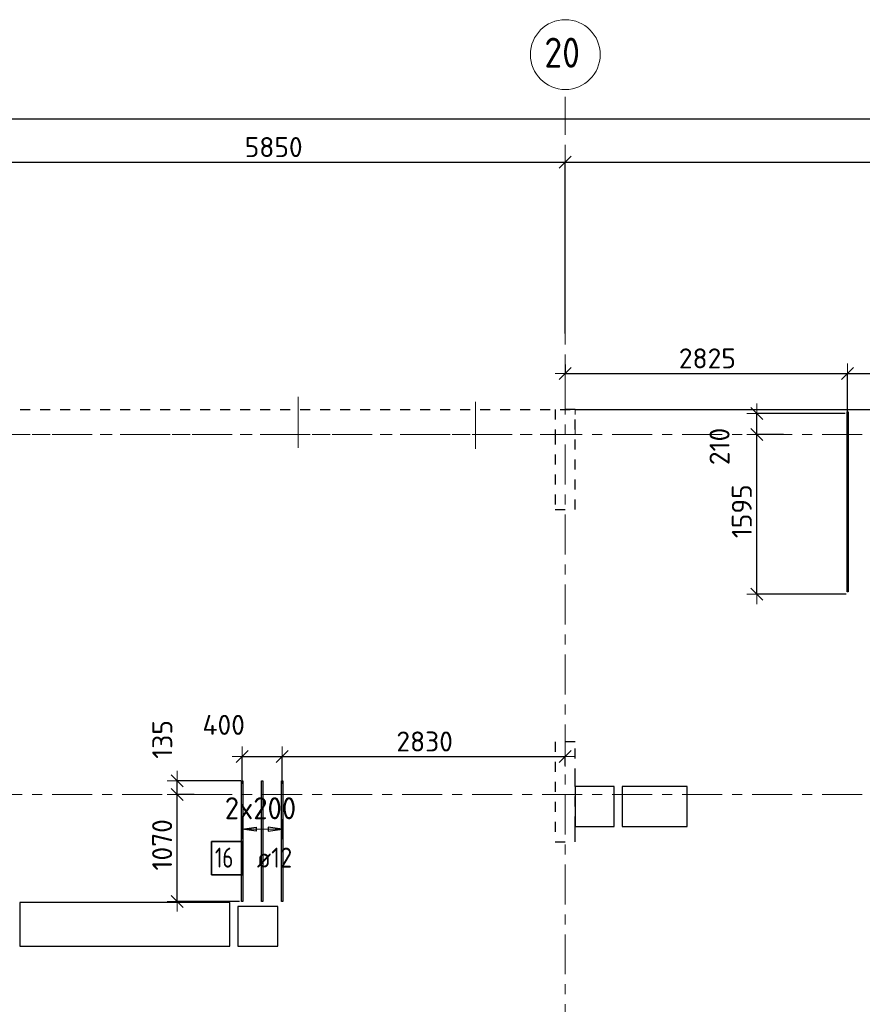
# Model space of a CAD drawing. Header units: metres. Extents: x -38 to 97, y -15 to 21.
# Tile 11 of 87: x 46.04 to 54.47, y 10.7 to 20.55. Entities that reach past the tile are written whole.
import ezdxf

# ---------------------------------------------------------------- set-up
doc = ezdxf.new("R2010")
doc.units = ezdxf.units.M
doc.header["$PDMODE"] = 65
for name, pattern in [('______11', [0.5, 0.4, -0.05, 0, -0.05]), ('______2', [0.0405, 0.03, -0.0105]), ('______3', [0.5, 0.4, -0.1]), ('______5', [1.1, 0.8, -0.1, 0.1, -0.1])]:
    doc.linetypes.add(name, pattern=pattern)
for name, color, linetype, lineweight in [('XR$2$Осевая линия (1)', 7, '______5', 13), ('XR$2$Размерная линия (1)', 7, 'Continuous', 13), ('XR$4$Балка (1)', 7, '______3', 13), ('XR$4$Перекрытие (1)', 7, 'Continuous', 35), ('XR$4$Размерная линия (1)', 7, 'Continuous', 13)]:
    doc.layers.add(name, color=color, linetype=linetype, lineweight=lineweight)
doc.layers.add('XR$4$Арм.стержн.Доп. Арм ниж.зоны У', color=7, linetype='Continuous', lineweight=35, true_color=0x1cff1c)
doc.layers.add('XR$6$Стена_ бетон несущ.', color=7, linetype='Continuous', lineweight=70, true_color=0xb4b496)
doc.styles.add('ISOCPEUR', font='txt')
doc.dimstyles.new('DIMSTYLE_3', dxfattribs={"dimtxt": 0.2, "dimasz": 0.2, "dimexe": 0, "dimexo": 0, "dimgap": 0.1, "dimtad": 2, "dimdec": 0, "dimlfac": 1000, "dimrnd": 5, "dimzin": 12, "dimdsep": 46, "dimtxsty": 'ISOCPEUR', "dimblk1": 'ALL_ML_STRICH', "dimblk2": 'ALL_ML_STRICH', "dimsah": 1, "dimcen": 0, "dimclrd": 7, "dimclre": 256, "dimclrt": 7, "dimadec": 0, "dimazin": 0, "dimtfac": 1, "dimtdec": 0, "dimtix": 1, "dimtmove": 2, "dimatfit": 3, "dimfxl": 0, "dimtzin": 0, "dimlwd": 0, "dimlwe": -3, "dimarcsym": 0})
doc.dimstyles.new('DIMSTYLE_33', dxfattribs={"dimtxt": 0.2, "dimasz": 0.2, "dimexe": 0, "dimexo": 0, "dimgap": 0.1, "dimtad": 2, "dimdec": 0, "dimlfac": 1000, "dimrnd": 5, "dimzin": 12, "dimdsep": 46, "dimtxsty": 'ISOCPEUR', "dimblk1": 'ALL_ML_STRICH', "dimblk2": 'ALL_ML_STRICH', "dimsah": 1, "dimcen": 0, "dimclrd": 7, "dimclre": 256, "dimclrt": 7, "dimadec": 0, "dimazin": 0, "dimtfac": 1, "dimtdec": 0, "dimtix": 1, "dimtmove": 2, "dimatfit": 3, "dimfxl": 0, "dimtvp": 1.2, "dimtzin": 0, "dimlwd": 0, "dimlwe": -3, "dimarcsym": 0})

# ---------------------------------------------------------------- blocks, each defined once
blk = doc.blocks.new('ALL_ML_STRICH')
at = {"color": 0, "linetype": 'ByBlock', "lineweight": -2}
for p, q in [((0, -0.5), (0, 0.5)), ((-1, 0), (0.5, 0)), ((-0.3, -0.3), (0.3, 0.3))]:
    blk.add_line(p, q, dxfattribs=at)
blk = doc.blocks.new('*D11')
at = {"layer": 'DEFPOINTS', "color": 7, "linetype": 'Continuous', "lineweight": 13, "transparency": 33554687}
for p in [(0.5, 19.5574), (0.5, 19.3768), (61.6, 17.1197)]:
    blk.add_point(p, dxfattribs=at)
at = {"layer": 'XR$2$Размерная линия (1)', "color": 9, "linetype": 'Continuous', "lineweight": -2, "true_color": 0xc7c7c7, "transparency": 33554687}
for p, q in [((0.5, 19.3568), (0.5, 19.5574)), ((61.6, 17.1397), (61.6, 19.5574))]:
    blk.add_line(p, q, dxfattribs=at)
at = {"layer": 'XR$2$Размерная линия (1)', "color": 7, "linetype": 'Continuous', "lineweight": -2, "transparency": 33554687}
blk.add_line((0.5, 19.5574), (61.6, 19.5574), dxfattribs=at)
at = {"layer": 'XR$2$Размерная линия (1)', "color": 7, "linetype": 'Continuous', "lineweight": 13, "transparency": 33554687, "xscale": 0.2, "yscale": 0.2, "zscale": 0.2, "rotation": 180}
blk.add_blockref('ALL_ML_STRICH', (0.5, 19.5574), dxfattribs=at)
at = {"layer": 'XR$2$Размерная линия (1)', "color": 7, "linetype": 'Continuous', "lineweight": 13, "transparency": 33554687, "xscale": 0.2, "yscale": 0.2, "zscale": 0.2}
blk.add_blockref('ALL_ML_STRICH', (61.6, 19.5574), dxfattribs=at)
at = {"layer": 'XR$2$Размерная линия (1)', "color": 7, "linetype": 'Continuous', "lineweight": 13, "transparency": 33554687, "insert": (31.1, 19.7074), "char_height": 0.2, "width": 1, "attachment_point": 5, "style": 'ISOCPEUR'}
blk.add_mtext('\\A1;{61100}', dxfattribs=at)
blk = doc.blocks.new('*D37')
at = {"layer": 'DEFPOINTS', "color": 7, "linetype": 'Continuous', "lineweight": 13, "transparency": 33554687}
for p in [(45.65, 19.1261), (45.65, 19.0502), (51.5, 17.3896)]:
    blk.add_point(p, dxfattribs=at)
at = {"layer": 'XR$2$Размерная линия (1)', "color": 9, "linetype": 'Continuous', "lineweight": -2, "true_color": 0xc7c7c7, "transparency": 33554687}
for p, q in [((45.65, 19.0702), (45.65, 19.1261)), ((51.5, 17.4096), (51.5, 19.1261))]:
    blk.add_line(p, q, dxfattribs=at)
at = {"layer": 'XR$2$Размерная линия (1)', "color": 7, "linetype": 'Continuous', "lineweight": -2, "transparency": 33554687}
blk.add_line((45.65, 19.1261), (51.5, 19.1261), dxfattribs=at)
at = {"layer": 'XR$2$Размерная линия (1)', "color": 7, "linetype": 'Continuous', "lineweight": 13, "transparency": 33554687, "xscale": 0.2, "yscale": 0.2, "zscale": 0.2, "rotation": 180}
blk.add_blockref('ALL_ML_STRICH', (45.65, 19.1261), dxfattribs=at)
at = {"layer": 'XR$2$Размерная линия (1)', "color": 7, "linetype": 'Continuous', "lineweight": 13, "transparency": 33554687, "xscale": 0.2, "yscale": 0.2, "zscale": 0.2}
blk.add_blockref('ALL_ML_STRICH', (51.5, 19.1261), dxfattribs=at)
at = {"layer": 'XR$2$Размерная линия (1)', "color": 7, "linetype": 'Continuous', "lineweight": 13, "transparency": 33554687, "insert": (48.585, 19.2761), "char_height": 0.2, "width": 0.8, "attachment_point": 5, "style": 'ISOCPEUR'}
blk.add_mtext('\\A1;{5850}', dxfattribs=at)
blk = doc.blocks.new('*D38')
at = {"layer": 'DEFPOINTS', "color": 7, "linetype": 'Continuous', "lineweight": 13, "transparency": 33554687}
for p in [(51.5, 19.1261), (61.6, 17.4912), (51.5, 17.3896)]:
    blk.add_point(p, dxfattribs=at)
at = {"layer": 'XR$2$Размерная линия (1)', "color": 9, "linetype": 'Continuous', "lineweight": -2, "true_color": 0xc7c7c7, "transparency": 33554687}
for p, q in [((51.5, 17.4096), (51.5, 19.1261)), ((61.6, 17.5112), (61.6, 19.1261))]:
    blk.add_line(p, q, dxfattribs=at)
at = {"layer": 'XR$2$Размерная линия (1)', "color": 7, "linetype": 'Continuous', "lineweight": -2, "transparency": 33554687}
blk.add_line((51.5, 19.1261), (61.6, 19.1261), dxfattribs=at)
at = {"layer": 'XR$2$Размерная линия (1)', "color": 7, "linetype": 'Continuous', "lineweight": 13, "transparency": 33554687, "xscale": 0.2, "yscale": 0.2, "zscale": 0.2, "rotation": 180}
blk.add_blockref('ALL_ML_STRICH', (51.5, 19.1261), dxfattribs=at)
at = {"layer": 'XR$2$Размерная линия (1)', "color": 7, "linetype": 'Continuous', "lineweight": 13, "transparency": 33554687, "xscale": 0.2, "yscale": 0.2, "zscale": 0.2}
blk.add_blockref('ALL_ML_STRICH', (61.6, 19.1261), dxfattribs=at)
at = {"layer": 'XR$2$Размерная линия (1)', "color": 7, "linetype": 'Continuous', "lineweight": 13, "transparency": 33554687, "insert": (56.6, 19.2761), "char_height": 0.2, "width": 1, "attachment_point": 5, "style": 'ISOCPEUR'}
blk.add_mtext('\\A1;{10100}', dxfattribs=at)
blk = doc.blocks.new('*D279')
at = {"layer": 'DEFPOINTS', "color": 7, "linetype": 'Continuous', "lineweight": 13, "transparency": 33554687}
for p in [(48.27, 13.1794), (48.27, 12.8855), (48.67, 12.8855)]:
    blk.add_point(p, dxfattribs=at)
at = {"layer": 'XR$4$Размерная линия (1)', "color": 9, "linetype": 'Continuous', "lineweight": -2, "true_color": 0xc7c7c7, "transparency": 33554687}
for p, q in [((48.27, 12.9055), (48.27, 13.1794)), ((48.67, 12.9055), (48.67, 13.1794))]:
    blk.add_line(p, q, dxfattribs=at)
at = {"layer": 'XR$4$Размерная линия (1)', "color": 7, "linetype": 'Continuous', "lineweight": -2, "transparency": 33554687}
blk.add_line((48.27, 13.1794), (48.67, 13.1794), dxfattribs=at)
at = {"layer": 'XR$4$Размерная линия (1)', "color": 7, "linetype": 'Continuous', "lineweight": 13, "transparency": 33554687, "xscale": 0.2, "yscale": 0.2, "zscale": 0.2, "rotation": 180}
blk.add_blockref('ALL_ML_STRICH', (48.27, 13.1794), dxfattribs=at)
at = {"layer": 'XR$4$Размерная линия (1)', "color": 7, "linetype": 'Continuous', "lineweight": 13, "transparency": 33554687, "xscale": 0.2, "yscale": 0.2, "zscale": 0.2}
blk.add_blockref('ALL_ML_STRICH', (48.67, 13.1794), dxfattribs=at)
at = {"layer": 'XR$4$Размерная линия (1)', "color": 7, "linetype": 'Continuous', "lineweight": 13, "transparency": 33554687, "insert": (48.0852, 13.4956), "char_height": 0.2, "width": 0.6, "attachment_point": 5, "style": 'ISOCPEUR'}
blk.add_mtext('\\A1;{400}', dxfattribs=at)
blk = doc.blocks.new('*D280')
at = {"layer": 'DEFPOINTS', "color": 7, "linetype": 'Continuous', "lineweight": 13, "transparency": 33554687}
for p in [(48.67, 13.1794), (51.5, 13.0679), (48.67, 12.8855)]:
    blk.add_point(p, dxfattribs=at)
at = {"layer": 'XR$4$Размерная линия (1)', "color": 9, "linetype": 'Continuous', "lineweight": -2, "true_color": 0xc7c7c7, "transparency": 33554687}
for p, q in [((48.67, 12.9055), (48.67, 13.1794)), ((51.5, 13.0879), (51.5, 13.1794))]:
    blk.add_line(p, q, dxfattribs=at)
at = {"layer": 'XR$4$Размерная линия (1)', "color": 7, "linetype": 'Continuous', "lineweight": -2, "transparency": 33554687}
blk.add_line((48.67, 13.1794), (51.5, 13.1794), dxfattribs=at)
at = {"layer": 'XR$4$Размерная линия (1)', "color": 7, "linetype": 'Continuous', "lineweight": 13, "transparency": 33554687, "xscale": 0.2, "yscale": 0.2, "zscale": 0.2, "rotation": 180}
blk.add_blockref('ALL_ML_STRICH', (48.67, 13.1794), dxfattribs=at)
at = {"layer": 'XR$4$Размерная линия (1)', "color": 7, "linetype": 'Continuous', "lineweight": 13, "transparency": 33554687, "xscale": 0.2, "yscale": 0.2, "zscale": 0.2}
blk.add_blockref('ALL_ML_STRICH', (51.5, 13.1794), dxfattribs=at)
at = {"layer": 'XR$4$Размерная линия (1)', "color": 7, "linetype": 'Continuous', "lineweight": 13, "transparency": 33554687, "insert": (50.095, 13.3294), "char_height": 0.2, "width": 0.8, "attachment_point": 5, "style": 'ISOCPEUR'}
blk.add_mtext('\\A1;{2830}', dxfattribs=at)
blk = doc.blocks.new('*D298')
at = {"layer": 'DEFPOINTS', "color": 7, "linetype": 'Continuous', "lineweight": 13, "transparency": 33554687}
for p in [(51.5, 17.1225), (51.5, 17.0122), (54.3253, 16.5581)]:
    blk.add_point(p, dxfattribs=at)
at = {"layer": 'XR$4$Размерная линия (1)', "color": 9, "linetype": 'Continuous', "lineweight": -2, "true_color": 0xc7c7c7, "transparency": 33554687}
for p, q in [((51.5, 17.1025), (51.5, 17.0122)), ((54.3253, 16.5781), (54.3253, 17.0122))]:
    blk.add_line(p, q, dxfattribs=at)
at = {"layer": 'XR$4$Размерная линия (1)', "color": 7, "linetype": 'Continuous', "lineweight": -2, "transparency": 33554687}
blk.add_line((51.5, 17.0122), (54.3253, 17.0122), dxfattribs=at)
at = {"layer": 'XR$4$Размерная линия (1)', "color": 7, "linetype": 'Continuous', "lineweight": 13, "transparency": 33554687, "xscale": 0.2, "yscale": 0.2, "zscale": 0.2, "rotation": 180}
blk.add_blockref('ALL_ML_STRICH', (51.5, 17.0122), dxfattribs=at)
at = {"layer": 'XR$4$Размерная линия (1)', "color": 7, "linetype": 'Continuous', "lineweight": 13, "transparency": 33554687, "xscale": 0.2, "yscale": 0.2, "zscale": 0.2}
blk.add_blockref('ALL_ML_STRICH', (54.3253, 17.0122), dxfattribs=at)
at = {"layer": 'XR$4$Размерная линия (1)', "color": 7, "linetype": 'Continuous', "lineweight": 13, "transparency": 33554687, "insert": (52.9226, 17.1622), "char_height": 0.2, "width": 0.8, "attachment_point": 5, "style": 'ISOCPEUR'}
blk.add_mtext('\\A1;{2825}', dxfattribs=at)
blk = doc.blocks.new('*D299')
at = {"layer": 'DEFPOINTS', "color": 7, "linetype": 'Continuous', "lineweight": 13, "transparency": 33554687}
for p in [(54.3253, 17.0122), (54.3253, 16.5581), (54.7253, 16.5516)]:
    blk.add_point(p, dxfattribs=at)
at = {"layer": 'XR$4$Размерная линия (1)', "color": 9, "linetype": 'Continuous', "lineweight": -2, "true_color": 0xc7c7c7, "transparency": 33554687}
for p, q in [((54.3253, 16.5781), (54.3253, 17.0122)), ((54.7253, 16.5716), (54.7253, 17.0122))]:
    blk.add_line(p, q, dxfattribs=at)
at = {"layer": 'XR$4$Размерная линия (1)', "color": 7, "linetype": 'Continuous', "lineweight": -2, "transparency": 33554687}
blk.add_line((54.3253, 17.0122), (54.7253, 17.0122), dxfattribs=at)
at = {"layer": 'XR$4$Размерная линия (1)', "color": 7, "linetype": 'Continuous', "lineweight": 13, "transparency": 33554687, "xscale": 0.2, "yscale": 0.2, "zscale": 0.2, "rotation": 180}
blk.add_blockref('ALL_ML_STRICH', (54.3253, 17.0122), dxfattribs=at)
at = {"layer": 'XR$4$Размерная линия (1)', "color": 7, "linetype": 'Continuous', "lineweight": 13, "transparency": 33554687, "xscale": 0.2, "yscale": 0.2, "zscale": 0.2}
blk.add_blockref('ALL_ML_STRICH', (54.7253, 17.0122), dxfattribs=at)
at = {"layer": 'XR$4$Размерная линия (1)', "color": 7, "linetype": 'Continuous', "lineweight": 13, "transparency": 33554687, "insert": (55.0925, 17.1646), "char_height": 0.2, "width": 0.6, "attachment_point": 5, "style": 'ISOCPEUR'}
blk.add_mtext('\\A1;{400}', dxfattribs=at)
blk = doc.blocks.new('*D300')
at = {"layer": 'DEFPOINTS', "color": 7, "linetype": 'Continuous', "lineweight": 13, "transparency": 33554687}
for p in [(53.7051, 16.4), (53.4173, 14.8045), (54.3313, 14.8045)]:
    blk.add_point(p, dxfattribs=at)
at = {"layer": 'XR$4$Размерная линия (1)', "color": 9, "linetype": 'Continuous', "lineweight": -2, "true_color": 0xc7c7c7, "transparency": 33554687}
for p, q in [((53.6851, 16.4), (53.4173, 16.4)), ((54.3113, 14.8045), (53.4173, 14.8045))]:
    blk.add_line(p, q, dxfattribs=at)
at = {"layer": 'XR$4$Размерная линия (1)', "color": 7, "linetype": 'Continuous', "lineweight": -2, "transparency": 33554687}
blk.add_line((53.4173, 14.8045), (53.4173, 16.4), dxfattribs=at)
at = {"layer": 'XR$4$Размерная линия (1)', "color": 7, "linetype": 'Continuous', "lineweight": 13, "transparency": 33554687, "xscale": 0.2, "yscale": 0.2, "zscale": 0.2}
for p, rotation in [((53.4173, 16.4), 90), ((53.4173, 14.8045), 270)]:
    blk.add_blockref('ALL_ML_STRICH', p, dxfattribs=dict(at, rotation=rotation))
at = {"layer": 'XR$4$Размерная линия (1)', "color": 7, "linetype": 'Continuous', "lineweight": 13, "transparency": 33554687, "insert": (53.2673, 15.6323), "char_height": 0.2, "width": 0.8, "attachment_point": 5, "rotation": 90, "style": 'ISOCPEUR'}
blk.add_mtext('\\A1;{1595}', dxfattribs=at)
blk = doc.blocks.new('*D301')
at = {"layer": 'DEFPOINTS', "color": 7, "linetype": 'Continuous', "lineweight": 13, "transparency": 33554687}
for p in [(54.3193, 16.6105), (53.4173, 16.4), (53.7051, 16.4)]:
    blk.add_point(p, dxfattribs=at)
at = {"layer": 'XR$4$Размерная линия (1)', "color": 9, "linetype": 'Continuous', "lineweight": -2, "true_color": 0xc7c7c7, "transparency": 33554687}
for p, q in [((54.2993, 16.6105), (53.4173, 16.6105)), ((53.6851, 16.4), (53.4173, 16.4))]:
    blk.add_line(p, q, dxfattribs=at)
at = {"layer": 'XR$4$Размерная линия (1)', "color": 7, "linetype": 'Continuous', "lineweight": -2, "transparency": 33554687}
blk.add_line((53.4173, 16.4), (53.4173, 16.6105), dxfattribs=at)
at = {"layer": 'XR$4$Размерная линия (1)', "color": 7, "linetype": 'Continuous', "lineweight": 13, "transparency": 33554687, "xscale": 0.2, "yscale": 0.2, "zscale": 0.2}
for p, rotation in [((53.4173, 16.6105), 90), ((53.4173, 16.4), 270)]:
    blk.add_blockref('ALL_ML_STRICH', p, dxfattribs=dict(at, rotation=rotation))
at = {"layer": 'XR$4$Размерная линия (1)', "color": 7, "linetype": 'Continuous', "lineweight": 13, "transparency": 33554687, "insert": (53.0443, 16.281), "char_height": 0.2, "width": 0.6, "attachment_point": 5, "rotation": 90, "style": 'ISOCPEUR'}
blk.add_mtext('\\A1;{210}', dxfattribs=at)
blk = doc.blocks.new('*D302')
at = {"layer": 'DEFPOINTS', "color": 7, "linetype": 'Continuous', "lineweight": 13, "transparency": 33554687}
for p in [(47.8115, 12.8), (47.6194, 11.7301), (48.264, 11.7301)]:
    blk.add_point(p, dxfattribs=at)
at = {"layer": 'XR$4$Размерная линия (1)', "color": 9, "linetype": 'Continuous', "lineweight": -2, "true_color": 0xc7c7c7, "transparency": 33554687}
for p, q in [((47.7915, 12.8), (47.6194, 12.8)), ((48.244, 11.7301), (47.6194, 11.7301))]:
    blk.add_line(p, q, dxfattribs=at)
at = {"layer": 'XR$4$Размерная линия (1)', "color": 7, "linetype": 'Continuous', "lineweight": -2, "transparency": 33554687}
blk.add_line((47.6194, 11.7301), (47.6194, 12.8), dxfattribs=at)
at = {"layer": 'XR$4$Размерная линия (1)', "color": 7, "linetype": 'Continuous', "lineweight": 13, "transparency": 33554687, "xscale": 0.2, "yscale": 0.2, "zscale": 0.2}
for p, rotation in [((47.6194, 12.8), 90), ((47.6194, 11.7301), 270)]:
    blk.add_blockref('ALL_ML_STRICH', p, dxfattribs=dict(at, rotation=rotation))
at = {"layer": 'XR$4$Размерная линия (1)', "color": 7, "linetype": 'Continuous', "lineweight": 13, "transparency": 33554687, "insert": (47.4694, 12.2951), "char_height": 0.2, "width": 0.8, "attachment_point": 5, "rotation": 90, "style": 'ISOCPEUR'}
blk.add_mtext('\\A1;{1070}', dxfattribs=at)
blk = doc.blocks.new('*D303')
at = {"layer": 'DEFPOINTS', "color": 7, "linetype": 'Continuous', "lineweight": 13, "transparency": 33554687}
for p in [(48.276, 12.9361), (47.6194, 12.8), (47.8115, 12.8)]:
    blk.add_point(p, dxfattribs=at)
at = {"layer": 'XR$4$Размерная линия (1)', "color": 9, "linetype": 'Continuous', "lineweight": -2, "true_color": 0xc7c7c7, "transparency": 33554687}
for p, q in [((48.256, 12.9361), (47.6194, 12.9361)), ((47.7915, 12.8), (47.6194, 12.8))]:
    blk.add_line(p, q, dxfattribs=at)
at = {"layer": 'XR$4$Размерная линия (1)', "color": 7, "linetype": 'Continuous', "lineweight": -2, "transparency": 33554687}
blk.add_line((47.6194, 12.8), (47.6194, 12.9361), dxfattribs=at)
at = {"layer": 'XR$4$Размерная линия (1)', "color": 7, "linetype": 'Continuous', "lineweight": 13, "transparency": 33554687, "xscale": 0.2, "yscale": 0.2, "zscale": 0.2}
for p, rotation in [((47.6194, 12.9361), 90), ((47.6194, 12.8), 270)]:
    blk.add_blockref('ALL_ML_STRICH', p, dxfattribs=dict(at, rotation=rotation))
at = {"layer": 'XR$4$Размерная линия (1)', "color": 7, "linetype": 'Continuous', "lineweight": 13, "transparency": 33554687, "insert": (47.471, 13.3497), "char_height": 0.2, "width": 0.6, "attachment_point": 5, "rotation": 90, "style": 'ISOCPEUR'}
blk.add_mtext('\\A1;{135}', dxfattribs=at)

msp = doc.modelspace()

# ---------------------------------------------------------------- linework, layer by layer
at = {"color": 52, "linetype": 'Continuous', "lineweight": 13, "transparency": 33554687}
for p, q in [((48.8293, 16.778), (48.8293, 16.268)), ((48.8293, 16.6709), (48.8293, 16.268)), ((50.6053, 16.7262), (50.6053, 16.2562))]:
    msp.add_line(p, q, dxfattribs=at)
at = {"layer": 'XR$2$Осевая линия (1)', "color": 253, "linetype": '______11', "lineweight": 13, "true_color": 0xa0a0a0, "transparency": 33554687}
for p, q in [((51.5, 6.8), (51.5, 19.78)), ((-2.63, 16.4), (62.6, 16.4)), ((-2.63, 12.8), (62.6, 12.8))]:
    msp.add_line(p, q, dxfattribs=at)
at = {"layer": 'XR$2$Осевая линия (1)', "color": 7, "linetype": 'Continuous', "lineweight": 13, "transparency": 33554687}
msp.add_circle((51.5018, 20.2012), 0.3493, dxfattribs=at)
at = {"layer": 'XR$4$Арм.стержн.Доп. Арм ниж.зоны У', "color": 253, "linetype": 'Continuous', "lineweight": -3, "true_color": 0xa0a0a0, "transparency": 33554687}
for p, q in [((48.27, 12.4514), (48.27, 12.5514)), ((48.67, 12.4514), (48.67, 12.5514)), ((48.27, 12.4514), (48.27, 12.3514)), ((48.67, 12.4514), (48.67, 12.3514))]:
    msp.add_line(p, q, dxfattribs=at)
at = {"layer": 'XR$4$Арм.стержн.Доп. Арм ниж.зоны У', "color": 7, "linetype": 'Continuous', "lineweight": 25, "transparency": 33554687}
for p, q in [((48.27, 12.4514), (48.41, 12.4714)), ((48.41, 12.4314), (48.27, 12.4514)), ((48.41, 12.4714), (48.41, 12.4314)), ((48.67, 12.4514), (48.53, 12.4714)), ((48.53, 12.4714), (48.53, 12.4314)), ((48.53, 12.4314), (48.67, 12.4514))]:
    msp.add_line(p, q, dxfattribs=at)
at = {"layer": 'XR$4$Арм.стержн.Доп. Арм ниж.зоны У', "color": 7, "linetype": 'Continuous', "lineweight": 13, "transparency": 33554687}
for p, q in [((48.27, 12.4514), (48.27, 12.4514)), ((48.27, 12.4514), (48.67, 12.4514)), ((48.67, 12.4514), (48.67, 12.4514))]:
    msp.add_line(p, q, dxfattribs=at)
at = {"layer": 'XR$4$Арм.стержн.Доп. Арм ниж.зоны У', "color": 34, "linetype": 'Continuous', "lineweight": 25, "transparency": 33554687}
for points in [[(54.3313, 16.6262), (54.3313, 14.8262), (54.3193, 14.8262), (54.3193, 16.6262), (54.3313, 16.6262)], [(48.264, 11.7301), (48.264, 12.9361), (48.276, 12.9361), (48.276, 11.7301), (48.264, 11.7301)], [(48.464, 11.7301), (48.464, 12.9361), (48.476, 12.9361), (48.476, 11.7301), (48.464, 11.7301)], [(48.664, 11.7301), (48.664, 12.9361), (48.676, 12.9361), (48.676, 11.7301), (48.664, 11.7301)]]:
    msp.add_lwpolyline(points, dxfattribs=at)
at = {"layer": 'XR$4$Арм.стержн.Доп. Арм ниж.зоны У', "color": 7, "linetype": 'Continuous', "lineweight": 35, "transparency": 33554687}
msp.add_lwpolyline([(47.9641, 11.9943), (48.2708, 11.9943), (48.2708, 12.3276), (47.9641, 12.3276), (47.9641, 11.9943)], dxfattribs=at)
at = {"layer": 'XR$4$Балка (1)', "color": 7, "linetype": '______2', "lineweight": 25, "transparency": 33554687}
msp.add_line((45.65, 16.6502), (51.6, 16.6502), dxfattribs=at)
at = {"layer": 'XR$4$Балка (1)', "color": 7, "linetype": '______2', "lineweight": 18, "transparency": 33554687}
for p, q in [((51.6, 16.4002), (51.6, 16.6502)), ((45.65, 16.4002), (51.6, 16.4002))]:
    msp.add_line(p, q, dxfattribs=at)
at = {"layer": 'XR$4$Перекрытие (1)', "color": 7, "linetype": 'Continuous', "lineweight": 25, "transparency": 33554687}
for p, q in [((51.6, 16.6502), (61.85, 16.6502)), ((51.99, 12.8802), (51.6, 12.8801)), ((51.6, 12.8801), (51.6, 12.4801)), ((51.99, 12.4802), (51.99, 12.8802)), ((52.07, 12.8802), (52.07, 12.4802)), ((52.72, 12.8802), (52.07, 12.8802)), ((52.72, 12.4802), (52.72, 12.8802)), ((51.6, 12.4801), (51.99, 12.4802)), ((52.07, 12.4802), (52.72, 12.4802)), ((46.0469, 11.7202), (46.0469, 11.2802)), ((48.1469, 11.7202), (46.0469, 11.7202)), ((48.1469, 11.2802), (48.1469, 11.7202)), ((48.2269, 11.6802), (48.2269, 11.2802)), ((48.6269, 11.6802), (48.2269, 11.6802)), ((48.6269, 11.2802), (48.6269, 11.6802)), ((46.0469, 11.2802), (48.1469, 11.2802)), ((48.2269, 11.2802), (48.6269, 11.2802))]:
    msp.add_line(p, q, dxfattribs=at)
at = {"layer": 'XR$6$Стена_ бетон несущ.', "color": 253, "linetype": '______2', "lineweight": -3, "true_color": 0xa0a0a0, "transparency": 33554687}
for p, q in [((51.4, 16.65), (51.4, 16.4)), ((51.6, 16.65), (51.4, 16.65)), ((51.6, 15.65), (51.6, 16.65)), ((51.4, 16.4), (51.4, 15.65)), ((51.4, 15.65), (51.6, 15.65)), ((51.4, 13.325), (51.4, 12.325)), ((51.6, 13.325), (51.4, 13.325)), ((51.6, 12.9596), (51.6, 13.325)), ((51.6, 12.8796), (51.6, 12.9596)), ((51.6, 12.48), (51.6, 12.8796)), ((51.6, 12.4), (51.6, 12.48)), ((51.4, 12.325), (51.6, 12.325)), ((51.6, 12.325), (51.6, 12.4))]:
    msp.add_line(p, q, dxfattribs=at)

# ---------------------------------------------------------------- texts
at = {"layer": 'XR$2$Осевая линия (1)', "color": 7, "linetype": 'Continuous', "lineweight": 13, "transparency": 33554687, "insert": (51.2918, 20.0707), "char_height": 0.3, "width": 0.550812, "attachment_point": 7, "style": 'ISOCPEUR'}
msp.add_mtext('\\W0.87;20', dxfattribs=at)
at = {"layer": 'XR$4$Арм.стержн.Доп. Арм ниж.зоны У', "color": 7, "linetype": 'Continuous', "lineweight": 13, "transparency": 33554687, "insert": (48.096, 12.5514), "char_height": 0.22, "width": 0.873359, "attachment_point": 7, "style": 'ISOCPEUR'}
msp.add_mtext('\\W0.95;2x200', dxfattribs=at)
at = {"layer": 'XR$4$Арм.стержн.Доп. Арм ниж.зоны У', "color": 7, "linetype": 'Continuous', "lineweight": 25, "transparency": 33554687, "char_height": 0.2, "attachment_point": 7, "style": 'ISOCPEUR'}
for s, insert, width in [('\\W0.75;16', (47.9975, 12.0676), 0.314854), ('\\W0.89; ø12 ', (48.3041, 12.0676), 0.749105)]:
    msp.add_mtext(s, dxfattribs=dict(at, insert=insert, width=width))

# ---------------------------------------------------------------- dimensions: what is measured, and where the dimension line sits
at = {"layer": 'XR$2$Размерная линия (1)', "color": 7, "linetype": 'Continuous', "lineweight": 13, "transparency": 33554687}
for base, p1, p2, picture, middle in [((61.6, 19.5574), (0.5, 19.3568), (61.6, 17.1397), '*D11', (31.1, 19.7074)), ((51.5, 19.1261), (45.65, 19.0702), (51.5, 17.4096), '*D37', (48.585, 19.2761)), ((61.6, 19.1261), (51.5, 17.4096), (61.6, 17.5112), '*D38', (56.6, 19.2761))]:
    dim = msp.add_linear_dim(base=base, p1=p1, p2=p2, dimstyle='DIMSTYLE_3', override={"dimpost": '<>', "dimclrd": 7, "dimclre": 9, "dimclrt": 7, "dimlwd": 0, "dimlwe": 65533}, dxfattribs=at)
    dim.commit()
    dim.dimension.update_dxf_attribs({"geometry": picture, "text_midpoint": middle, "dimtype": 160})
at = {"layer": 'XR$4$Размерная линия (1)', "color": 7, "linetype": 'Continuous', "lineweight": 13, "transparency": 33554687}
for base, p1, p2, dimstyle, picture, middle in [((54.3253, 17.0122), (51.5, 17.1025), (54.3253, 16.5781), 'DIMSTYLE_3', '*D298', (52.9226, 17.1622)), ((54.7253, 17.0122), (54.3253, 16.5781), (54.7253, 16.5716), 'DIMSTYLE_33', '*D299', (55.0925, 17.1646)), ((48.67, 13.1794), (48.27, 12.9055), (48.67, 12.9055), 'DIMSTYLE_33', '*D279', (48.0852, 13.4956)), ((51.5, 13.1794), (48.67, 12.9055), (51.5, 13.0879), 'DIMSTYLE_3', '*D280', (50.095, 13.3294))]:
    dim = msp.add_linear_dim(base=base, p1=p1, p2=p2, dimstyle=dimstyle, override={"dimpost": '<>', "dimclrd": 7, "dimclre": 9, "dimclrt": 7, "dimlwd": 0, "dimlwe": 65533}, dxfattribs=at)
    dim.commit()
    dim.dimension.update_dxf_attribs({"geometry": picture, "text_midpoint": middle, "dimtype": 160})
for base, p1, p2, dimstyle, picture, middle in [((53.41727, 16.61054), (53.68507, 16.4), (54.29927, 16.61054), 'DIMSTYLE_33', '*D301', (53.04434, 16.28102)), ((53.41727, 16.4), (54.31127, 14.80454), (53.68507, 16.4), 'DIMSTYLE_3', '*D300', (53.26727, 15.63227)), ((47.6194, 12.9361), (47.7915, 12.8), (48.256, 12.9361), 'DIMSTYLE_33', '*D303', (47.471, 13.3497)), ((47.6194, 12.8), (48.244, 11.7301), (47.7915, 12.8), 'DIMSTYLE_3', '*D302', (47.4694, 12.2951))]:
    dim = msp.add_linear_dim(base=base, p1=p1, p2=p2, angle=90, dimstyle=dimstyle, override={"dimpost": '<>', "dimclrd": 7, "dimclre": 9, "dimclrt": 7, "dimlwd": 0, "dimlwe": 65533}, dxfattribs=at)
    dim.commit()
    dim.dimension.update_dxf_attribs({"geometry": picture, "text_midpoint": middle, "dimtype": 160})

doc.saveas('drawing.dxf')
